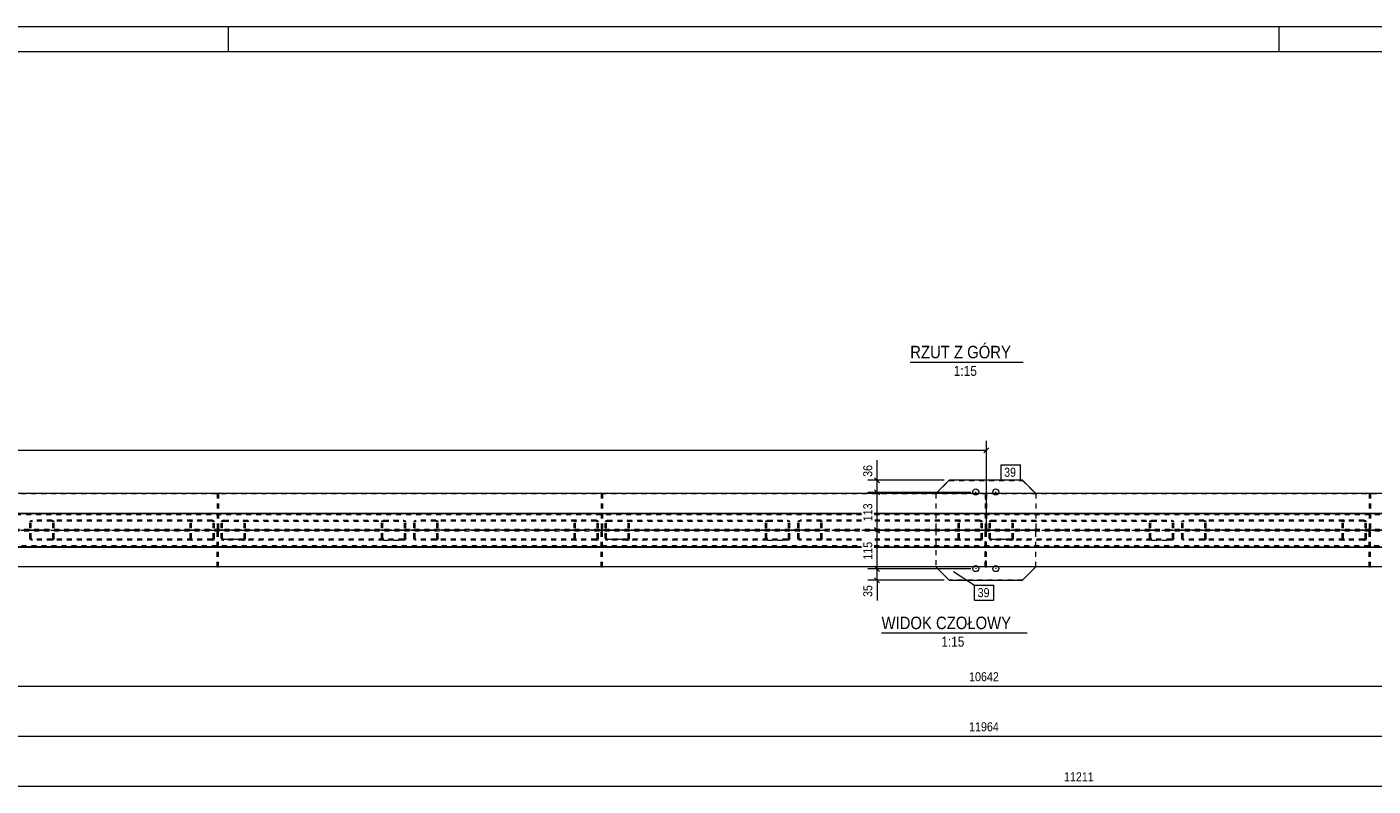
# Model space of a CAD drawing. Header units: millimetres. Extents: x 0 to 914, y 0 to 610.
# Tile 6 of 11: x 244 to 513, y 458 to 610. Entities that reach past the tile are written whole.
import ezdxf

# ---------------------------------------------------------------- set-up
doc = ezdxf.new("R2010")
doc.units = ezdxf.units.MM
for name, pattern in [('XKITLINE00', [0]), ('XKITLINE01', [4, 1, -1, 1, -1]), ('XKITLINE03', [6, 3, -1, 1, -1])]:
    doc.linetypes.add(name, pattern=pattern)
for name, color, linetype, lineweight in [('Arkusz rysunku', 3, 'Continuous', 0), ('Element', 2, 'Continuous', 0), ('Inny typ obiektu', 7, 'Continuous', 0), ('Wymiar', 4, 'Continuous', 0), ('Znak elementu', 2, 'Continuous', 0), ('Śruba', 3, 'Continuous', 0)]:
    doc.layers.add(name, color=color, linetype=linetype, lineweight=lineweight)
doc.styles.add('ARIAL', font='ARIAL.TTF')

msp = doc.modelspace()

# ---------------------------------------------------------------- linework, layer by layer
at = {"layer": 'Arkusz rysunku', "linetype": 'XKITLINE00', "lineweight": 0}
for p, q in [((914, 610), (0, 610)), ((284, 605), (284, 610)), ((494, 605), (494, 610)), ((909, 605), (5, 605))]:
    msp.add_line(p, q, dxfattribs=at)
at = {"layer": 'Element', "linetype": 'XKITLINE00', "lineweight": 0}
for p, q in [((425.37, 516.72), (428.03, 519.37)), ((442.69, 519.37), (428.03, 519.37)), ((445.35, 516.72), (442.69, 519.37)), ((834.16, 516.72), (36.56, 516.72)), ((36.56, 512.72), (410.5, 512.72)), ((410.5, 512.71), (36.56, 512.71)), ((413.02, 512.72), (834.16, 512.72)), ((834.16, 512.71), (413.02, 512.71)), ((36.56, 506.04), (410.5, 506.04)), ((36.56, 506.03), (410.5, 506.03)), ((413.02, 506.04), (834.16, 506.04)), ((413.02, 506.03), (834.16, 506.03)), ((834.16, 502.04), (36.56, 502.04)), ((425.37, 502.04), (428.03, 499.38)), ((445.35, 502.04), (442.69, 499.38)), ((428.03, 499.38), (442.69, 499.38))]:
    msp.add_line(p, q, dxfattribs=at)
at = {"layer": 'Element', "linetype": 'XKITLINE01', "lineweight": 0}
for p, q in [((428.03, 519.34), (428.03, 519.37)), ((442.69, 519.34), (442.69, 519.37)), ((36.56, 516.71), (834.16, 516.71)), ((281.72, 516.71), (281.72, 509.54)), ((281.72, 516.71), (281.98, 516.71)), ((281.98, 516.71), (281.98, 509.54)), ((358.47, 516.71), (358.47, 509.54)), ((358.47, 516.71), (358.74, 516.71)), ((358.74, 516.71), (358.74, 509.54)), ((425.36, 516.67), (428.03, 519.34)), ((425.36, 516.71), (425.37, 516.72)), ((425.36, 516.71), (425.36, 509.38)), ((428.03, 519.34), (442.69, 519.34)), ((435.23, 516.71), (435.23, 509.54)), ((435.23, 516.71), (435.49, 516.71)), ((435.49, 516.71), (435.23, 516.71)), ((435.23, 516.71), (435.23, 509.54)), ((435.49, 516.71), (435.49, 509.54)), ((435.49, 509.54), (435.49, 516.71)), ((442.69, 519.34), (445.36, 516.67)), ((445.36, 516.71), (445.35, 516.72)), ((445.36, 516.71), (445.36, 509.38)), ((511.98, 516.71), (511.98, 509.54)), ((511.98, 516.71), (512.25, 516.71)), ((512.25, 516.71), (512.25, 509.54)), ((435.49, 515.55), (435.23, 515.55)), ((410.5, 512.71), (36.56, 512.71)), ((410.5, 512.71), (80.62, 512.71)), ((410.5, 512.45), (80.62, 512.45)), ((244.42, 511.26), (244.58, 511.35)), ((244.58, 511.35), (244.77, 511.38)), ((280.69, 511.38), (244.77, 511.38)), ((248.64, 511.38), (248.83, 511.35)), ((248.83, 511.35), (248.99, 511.26)), ((276.63, 511.35), (276.47, 511.26)), ((276.81, 511.38), (276.63, 511.35)), ((280.88, 511.35), (280.69, 511.38)), ((281.03, 511.26), (280.88, 511.35)), ((281.98, 512.71), (281.72, 512.71)), ((281.98, 512.71), (281.72, 512.71)), ((282.83, 511.35), (282.67, 511.26)), ((283.02, 511.38), (282.83, 511.35)), ((283.02, 511.38), (286.9, 511.38)), ((286.9, 511.38), (318.94, 511.38)), ((287.08, 511.35), (286.9, 511.38)), ((287.24, 511.26), (287.08, 511.35)), ((314.72, 511.26), (314.88, 511.35)), ((314.88, 511.35), (315.06, 511.38)), ((315.06, 511.38), (318.94, 511.38)), ((318.94, 511.38), (319.13, 511.35)), ((319.13, 511.35), (319.28, 511.26)), ((321.18, 511.26), (321.34, 511.35)), ((321.34, 511.35), (321.52, 511.38)), ((357.45, 511.38), (321.52, 511.38)), ((325.4, 511.38), (325.59, 511.35)), ((325.59, 511.35), (325.74, 511.26)), ((353.38, 511.35), (353.23, 511.26)), ((353.57, 511.38), (353.38, 511.35)), ((357.63, 511.35), (357.45, 511.38)), ((357.79, 511.26), (357.63, 511.35)), ((358.74, 512.71), (358.47, 512.71)), ((358.74, 512.71), (358.47, 512.71)), ((359.59, 511.35), (359.43, 511.26)), ((359.77, 511.38), (359.59, 511.35)), ((359.77, 511.38), (363.65, 511.38)), ((363.65, 511.38), (395.7, 511.38)), ((363.84, 511.35), (363.65, 511.38)), ((363.99, 511.26), (363.84, 511.35)), ((391.48, 511.26), (391.63, 511.35)), ((391.63, 511.35), (391.82, 511.38)), ((391.82, 511.38), (395.7, 511.38)), ((395.7, 511.38), (395.88, 511.35)), ((395.88, 511.35), (396.04, 511.26)), ((397.93, 511.26), (398.09, 511.35)), ((398.09, 511.35), (398.28, 511.38)), ((410.5, 511.38), (398.28, 511.38)), ((402.15, 511.38), (402.34, 511.35)), ((402.34, 511.35), (402.5, 511.26)), ((790.1, 512.71), (413.02, 512.71)), ((834.16, 512.71), (413.02, 512.71)), ((790.1, 512.45), (413.02, 512.45)), ((434.2, 511.38), (413.02, 511.38)), ((430.14, 511.35), (429.98, 511.26)), ((430.32, 511.38), (430.14, 511.35)), ((434.39, 511.35), (434.2, 511.38)), ((434.54, 511.26), (434.39, 511.35)), ((435.49, 512.71), (435.23, 512.71)), ((435.49, 512.71), (435.23, 512.71)), ((435.23, 512.71), (435.49, 512.71)), ((435.23, 512.71), (435.49, 512.71)), ((435.23, 512.71), (435.49, 512.71)), ((435.23, 512.71), (435.49, 512.71)), ((436.34, 511.35), (436.18, 511.26)), ((436.53, 511.38), (436.34, 511.35)), ((436.53, 511.38), (440.4, 511.38)), ((440.4, 511.38), (472.45, 511.38)), ((440.59, 511.35), (440.4, 511.38)), ((440.75, 511.26), (440.59, 511.35)), ((468.23, 511.26), (468.39, 511.35)), ((468.39, 511.35), (468.57, 511.38)), ((468.57, 511.38), (472.45, 511.38)), ((472.45, 511.38), (472.64, 511.35)), ((472.64, 511.35), (472.79, 511.26)), ((474.69, 511.26), (474.85, 511.35)), ((474.85, 511.35), (475.03, 511.38)), ((510.96, 511.38), (475.03, 511.38)), ((478.91, 511.38), (479.09, 511.35)), ((479.09, 511.35), (479.25, 511.26)), ((506.89, 511.35), (506.74, 511.26)), ((507.08, 511.38), (506.89, 511.35)), ((511.14, 511.35), (510.96, 511.38)), ((511.3, 511.26), (511.14, 511.35)), ((512.25, 512.71), (511.98, 512.71)), ((512.25, 512.71), (511.98, 512.71)), ((834.16, 509.54), (36.56, 509.54)), ((834.16, 509.21), (36.56, 509.21)), ((244.28, 510.98), (244.32, 511.13)), ((244.28, 507.78), (244.28, 510.98)), ((244.32, 511.13), (244.42, 511.26)), ((244.54, 511.06), (244.53, 510.98)), ((244.53, 507.78), (244.53, 510.98)), ((244.6, 511.12), (244.54, 511.06)), ((244.67, 511.16), (244.6, 511.12)), ((244.77, 511.18), (244.67, 511.16)), ((280.69, 511.18), (244.77, 511.18)), ((248.74, 511.16), (248.64, 511.18)), ((248.82, 511.12), (248.74, 511.16)), ((248.87, 511.06), (248.82, 511.12)), ((248.89, 510.98), (248.87, 511.06)), ((248.89, 507.78), (248.89, 510.98)), ((248.99, 511.26), (249.09, 511.13)), ((249.09, 511.13), (249.13, 510.98)), ((249.13, 507.78), (249.13, 510.98)), ((276.37, 511.13), (276.33, 510.98)), ((276.33, 507.78), (276.33, 510.98)), ((276.47, 511.26), (276.37, 511.13)), ((276.57, 510.98), (276.59, 511.06)), ((276.57, 507.78), (276.57, 510.98)), ((276.59, 511.06), (276.64, 511.12)), ((276.64, 511.12), (276.72, 511.16)), ((276.72, 511.16), (276.81, 511.18)), ((280.69, 511.18), (280.78, 511.16)), ((280.78, 511.16), (280.86, 511.12)), ((280.86, 511.12), (280.92, 511.06)), ((280.92, 511.06), (280.93, 510.98)), ((280.93, 507.78), (280.93, 510.98)), ((281.14, 511.13), (281.03, 511.26)), ((281.18, 510.98), (281.14, 511.13)), ((281.18, 507.78), (281.18, 510.98)), ((281.98, 510.54), (281.72, 510.54)), ((281.98, 509.54), (281.72, 509.54)), ((281.72, 502.05), (281.72, 509.21)), ((281.72, 509.21), (281.98, 509.21)), ((281.98, 502.05), (281.98, 509.21)), ((282.57, 511.13), (282.53, 510.98)), ((282.53, 507.78), (282.53, 510.98)), ((282.67, 511.26), (282.57, 511.13)), ((282.78, 510.98), (282.79, 511.06)), ((282.78, 507.78), (282.78, 510.98)), ((282.79, 511.06), (282.85, 511.12)), ((282.85, 511.12), (282.92, 511.17)), ((282.92, 511.17), (283.02, 511.18)), ((283.02, 511.18), (315.06, 511.18)), ((283.02, 511.18), (286.9, 511.18)), ((286.9, 511.18), (286.99, 511.17)), ((286.99, 511.17), (287.07, 511.12)), ((287.07, 511.12), (287.12, 511.06)), ((287.12, 511.06), (287.14, 510.98)), ((287.14, 507.78), (287.14, 510.98)), ((287.34, 511.13), (287.24, 511.26)), ((287.38, 510.98), (287.34, 511.13)), ((287.38, 507.78), (287.38, 510.98)), ((314.58, 510.98), (314.62, 511.13)), ((314.58, 507.78), (314.58, 510.98)), ((314.62, 511.13), (314.72, 511.26)), ((314.84, 511.06), (314.82, 510.98)), ((314.82, 507.78), (314.82, 510.98)), ((314.89, 511.12), (314.84, 511.06)), ((314.97, 511.16), (314.89, 511.12)), ((315.06, 511.18), (314.97, 511.16)), ((315.06, 511.18), (318.94, 511.18)), ((319.03, 511.16), (318.94, 511.18)), ((319.11, 511.12), (319.03, 511.16)), ((319.17, 511.06), (319.11, 511.12)), ((319.18, 510.98), (319.17, 511.06)), ((319.18, 507.78), (319.18, 510.98)), ((319.28, 511.26), (319.39, 511.13)), ((319.39, 511.13), (319.43, 510.98)), ((319.43, 507.78), (319.43, 510.98)), ((321.04, 510.98), (321.07, 511.13)), ((321.04, 507.78), (321.04, 510.98)), ((321.07, 511.13), (321.18, 511.26)), ((321.3, 511.06), (321.28, 510.98)), ((321.28, 507.78), (321.28, 510.98)), ((321.35, 511.12), (321.3, 511.06)), ((321.43, 511.16), (321.35, 511.12)), ((321.52, 511.18), (321.43, 511.16)), ((357.45, 511.18), (321.52, 511.18)), ((325.49, 511.16), (325.4, 511.18)), ((325.57, 511.12), (325.49, 511.16)), ((325.62, 511.06), (325.57, 511.12)), ((325.64, 510.98), (325.62, 511.06)), ((325.64, 507.78), (325.64, 510.98)), ((325.74, 511.26), (325.85, 511.13)), ((325.85, 511.13), (325.88, 510.98)), ((325.88, 507.78), (325.88, 510.98)), ((353.12, 511.13), (353.08, 510.98)), ((353.08, 507.78), (353.08, 510.98)), ((353.23, 511.26), (353.12, 511.13)), ((353.33, 510.98), (353.35, 511.06)), ((353.33, 507.78), (353.33, 510.98)), ((353.35, 511.06), (353.4, 511.12)), ((353.4, 511.12), (353.48, 511.16)), ((353.48, 511.16), (353.57, 511.18)), ((357.45, 511.18), (357.54, 511.16)), ((357.54, 511.16), (357.62, 511.12)), ((357.62, 511.12), (357.67, 511.06)), ((357.67, 511.06), (357.69, 510.98)), ((357.69, 507.78), (357.69, 510.98)), ((357.89, 511.13), (357.79, 511.26)), ((357.93, 510.98), (357.89, 511.13)), ((357.93, 507.78), (357.93, 510.98)), ((358.74, 510.54), (358.47, 510.54)), ((358.74, 509.54), (358.47, 509.54)), ((358.47, 502.05), (358.47, 509.21)), ((358.47, 509.21), (358.74, 509.21)), ((358.74, 502.05), (358.74, 509.21)), ((359.32, 511.13), (359.29, 510.98)), ((359.29, 507.78), (359.29, 510.98)), ((359.43, 511.26), (359.32, 511.13)), ((359.53, 510.98), (359.55, 511.06)), ((359.53, 507.78), (359.53, 510.98)), ((359.55, 511.06), (359.6, 511.12)), ((359.6, 511.12), (359.68, 511.17)), ((359.68, 511.17), (359.77, 511.18)), ((359.77, 511.18), (391.82, 511.18)), ((359.77, 511.18), (363.65, 511.18)), ((363.65, 511.18), (363.74, 511.17)), ((363.74, 511.17), (363.82, 511.12)), ((363.82, 511.12), (363.87, 511.06)), ((363.87, 511.06), (363.89, 510.98)), ((363.89, 507.78), (363.89, 510.98)), ((364.1, 511.13), (363.99, 511.26)), ((364.13, 510.98), (364.1, 511.13)), ((364.13, 507.78), (364.13, 510.98)), ((391.33, 510.98), (391.37, 511.13)), ((391.33, 507.78), (391.33, 510.98)), ((391.37, 511.13), (391.48, 511.26)), ((391.6, 511.06), (391.58, 510.98)), ((391.58, 507.78), (391.58, 510.98)), ((391.65, 511.12), (391.6, 511.06)), ((391.73, 511.16), (391.65, 511.12)), ((391.82, 511.18), (391.73, 511.16)), ((391.82, 511.18), (395.7, 511.18)), ((395.79, 511.16), (395.7, 511.18)), ((395.87, 511.12), (395.79, 511.16)), ((395.92, 511.06), (395.87, 511.12)), ((395.94, 510.98), (395.92, 511.06)), ((395.94, 507.78), (395.94, 510.98)), ((396.04, 511.26), (396.14, 511.13)), ((396.14, 511.13), (396.18, 510.98)), ((396.18, 507.78), (396.18, 510.98)), ((397.79, 510.98), (397.83, 511.13)), ((397.79, 507.78), (397.79, 510.98)), ((397.83, 511.13), (397.93, 511.26)), ((398.05, 511.06), (398.03, 510.98)), ((398.03, 507.78), (398.03, 510.98)), ((398.11, 511.12), (398.05, 511.06)), ((398.18, 511.16), (398.11, 511.12)), ((398.28, 511.18), (398.18, 511.16)), ((410.5, 511.18), (398.28, 511.18)), ((402.25, 511.16), (402.15, 511.18)), ((402.33, 511.12), (402.25, 511.16)), ((402.38, 511.06), (402.33, 511.12)), ((402.4, 510.98), (402.38, 511.06)), ((402.4, 507.78), (402.4, 510.98)), ((402.5, 511.26), (402.6, 511.13)), ((402.6, 511.13), (402.64, 510.98)), ((402.64, 507.78), (402.64, 510.98)), ((434.2, 511.18), (413.02, 511.18)), ((425.36, 509.41), (445.36, 509.41)), ((445.36, 509.38), (425.36, 509.38)), ((425.36, 509.38), (425.36, 502.05)), ((425.36, 509.38), (445.36, 509.38)), ((445.36, 509.34), (425.36, 509.34)), ((429.88, 511.13), (429.84, 510.98)), ((429.84, 507.78), (429.84, 510.98)), ((429.98, 511.26), (429.88, 511.13)), ((430.08, 510.98), (430.1, 511.06)), ((430.08, 507.78), (430.08, 510.98)), ((430.1, 511.06), (430.15, 511.12)), ((430.15, 511.12), (430.23, 511.16)), ((430.23, 511.16), (430.32, 511.18)), ((434.2, 511.18), (434.29, 511.16)), ((434.29, 511.16), (434.37, 511.12)), ((434.37, 511.12), (434.43, 511.06)), ((434.43, 511.06), (434.44, 510.98)), ((434.44, 507.78), (434.44, 510.98)), ((434.65, 511.13), (434.54, 511.26)), ((434.69, 510.98), (434.65, 511.13)), ((434.69, 507.78), (434.69, 510.98)), ((435.49, 510.54), (435.23, 510.54)), ((435.49, 509.54), (435.23, 509.54)), ((435.49, 509.54), (435.23, 509.54)), ((435.23, 509.54), (435.49, 509.54)), ((435.23, 502.05), (435.23, 509.21)), ((435.23, 509.21), (435.49, 509.21)), ((435.23, 509.21), (435.23, 502.05)), ((435.49, 509.21), (435.23, 509.21)), ((435.23, 509.21), (435.49, 509.21)), ((435.49, 502.05), (435.49, 509.21)), ((435.49, 502.05), (435.49, 509.21)), ((436.08, 511.13), (436.04, 510.98)), ((436.04, 507.78), (436.04, 510.98)), ((436.18, 511.26), (436.08, 511.13)), ((436.28, 510.98), (436.3, 511.06)), ((436.28, 507.78), (436.28, 510.98)), ((436.3, 511.06), (436.36, 511.12)), ((436.36, 511.12), (436.43, 511.17)), ((436.43, 511.17), (436.53, 511.18)), ((436.53, 511.18), (468.57, 511.18)), ((436.53, 511.18), (440.4, 511.18)), ((440.4, 511.18), (440.5, 511.17)), ((440.5, 511.17), (440.58, 511.12)), ((440.58, 511.12), (440.63, 511.06)), ((440.63, 511.06), (440.65, 510.98)), ((440.65, 507.78), (440.65, 510.98)), ((440.85, 511.13), (440.75, 511.26)), ((440.89, 510.98), (440.85, 511.13)), ((440.89, 507.78), (440.89, 510.98)), ((445.36, 502.05), (445.36, 509.38)), ((468.09, 510.98), (468.13, 511.13)), ((468.09, 507.78), (468.09, 510.98)), ((468.13, 511.13), (468.23, 511.26)), ((468.35, 511.06), (468.33, 510.98)), ((468.33, 507.78), (468.33, 510.98)), ((468.4, 511.12), (468.35, 511.06)), ((468.48, 511.16), (468.4, 511.12)), ((468.57, 511.18), (468.48, 511.16)), ((468.57, 511.18), (472.45, 511.18)), ((472.54, 511.16), (472.45, 511.18)), ((472.62, 511.12), (472.54, 511.16)), ((472.68, 511.06), (472.62, 511.12)), ((472.69, 510.98), (472.68, 511.06)), ((472.69, 507.78), (472.69, 510.98)), ((472.79, 511.26), (472.9, 511.13)), ((472.9, 511.13), (472.94, 510.98)), ((472.94, 507.78), (472.94, 510.98)), ((474.55, 510.98), (474.58, 511.13)), ((474.55, 507.78), (474.55, 510.98)), ((474.58, 511.13), (474.69, 511.26)), ((474.81, 511.06), (474.79, 510.98)), ((474.79, 507.78), (474.79, 510.98)), ((474.86, 511.12), (474.81, 511.06)), ((474.94, 511.16), (474.86, 511.12)), ((475.03, 511.18), (474.94, 511.16)), ((510.96, 511.18), (475.03, 511.18)), ((479, 511.16), (478.91, 511.18)), ((479.08, 511.12), (479, 511.16)), ((479.13, 511.06), (479.08, 511.12)), ((479.15, 510.98), (479.13, 511.06)), ((479.15, 507.78), (479.15, 510.98)), ((479.25, 511.26), (479.36, 511.13)), ((479.36, 511.13), (479.39, 510.98)), ((479.39, 507.78), (479.39, 510.98)), ((506.63, 511.13), (506.59, 510.98)), ((506.59, 507.78), (506.59, 510.98)), ((506.74, 511.26), (506.63, 511.13)), ((506.84, 510.98), (506.85, 511.06)), ((506.84, 507.78), (506.84, 510.98)), ((506.85, 511.06), (506.91, 511.12)), ((506.91, 511.12), (506.99, 511.16)), ((506.99, 511.16), (507.08, 511.18)), ((510.96, 511.18), (511.05, 511.16)), ((511.05, 511.16), (511.13, 511.12)), ((511.13, 511.12), (511.18, 511.06)), ((511.18, 511.06), (511.2, 510.98)), ((511.2, 507.78), (511.2, 510.98)), ((511.4, 511.13), (511.3, 511.26)), ((511.44, 510.98), (511.4, 511.13)), ((511.44, 507.78), (511.44, 510.98)), ((512.25, 510.54), (511.98, 510.54)), ((512.25, 509.54), (511.98, 509.54)), ((511.98, 502.05), (511.98, 509.21)), ((511.98, 509.21), (512.25, 509.21)), ((512.25, 502.05), (512.25, 509.21)), ((36.56, 506.04), (410.5, 506.04)), ((80.62, 506.31), (410.5, 506.31)), ((410.5, 506.05), (80.62, 506.05)), ((244.32, 507.63), (244.28, 507.78)), ((244.42, 507.5), (244.32, 507.63)), ((244.58, 507.41), (244.42, 507.5)), ((244.53, 507.78), (244.54, 507.7)), ((244.54, 507.7), (244.6, 507.64)), ((244.77, 507.38), (244.58, 507.41)), ((244.6, 507.64), (244.67, 507.6)), ((244.67, 507.6), (244.77, 507.58)), ((280.69, 507.58), (244.77, 507.58)), ((280.69, 507.38), (244.77, 507.38)), ((248.64, 507.58), (248.74, 507.6)), ((248.83, 507.41), (248.64, 507.38)), ((248.74, 507.6), (248.82, 507.64)), ((248.82, 507.64), (248.87, 507.7)), ((248.99, 507.5), (248.83, 507.41)), ((248.87, 507.7), (248.89, 507.78)), ((249.09, 507.63), (248.99, 507.5)), ((249.13, 507.78), (249.09, 507.63)), ((276.33, 507.78), (276.37, 507.63)), ((276.37, 507.63), (276.47, 507.5)), ((276.47, 507.5), (276.63, 507.41)), ((276.59, 507.7), (276.57, 507.78)), ((276.64, 507.64), (276.59, 507.7)), ((276.63, 507.41), (276.81, 507.38)), ((276.72, 507.6), (276.64, 507.64)), ((276.81, 507.58), (276.72, 507.6)), ((280.78, 507.6), (280.69, 507.58)), ((280.69, 507.38), (280.88, 507.41)), ((280.86, 507.64), (280.78, 507.6)), ((280.92, 507.7), (280.86, 507.64)), ((280.88, 507.41), (281.03, 507.5)), ((280.93, 507.78), (280.92, 507.7)), ((281.03, 507.5), (281.14, 507.63)), ((281.14, 507.63), (281.18, 507.78)), ((281.98, 508.21), (281.72, 508.21)), ((281.98, 506.04), (281.72, 506.04)), ((281.98, 506.04), (281.72, 506.04)), ((282.53, 507.78), (282.57, 507.63)), ((282.57, 507.63), (282.67, 507.5)), ((282.67, 507.5), (282.83, 507.41)), ((282.79, 507.7), (282.78, 507.78)), ((282.85, 507.64), (282.79, 507.7)), ((282.83, 507.41), (283.02, 507.38)), ((282.92, 507.6), (282.85, 507.64)), ((283.02, 507.58), (282.92, 507.6)), ((315.06, 507.58), (283.02, 507.58)), ((283.02, 507.58), (286.9, 507.58)), ((286.9, 507.38), (283.02, 507.38)), ((286.99, 507.6), (286.9, 507.58)), ((286.9, 507.38), (287.08, 507.41)), ((318.94, 507.38), (286.9, 507.38)), ((287.07, 507.64), (286.99, 507.6)), ((287.12, 507.7), (287.07, 507.64)), ((287.08, 507.41), (287.24, 507.5)), ((287.14, 507.78), (287.12, 507.7)), ((287.24, 507.5), (287.34, 507.63)), ((287.34, 507.63), (287.38, 507.78)), ((314.62, 507.63), (314.58, 507.78)), ((314.72, 507.5), (314.62, 507.63)), ((314.88, 507.41), (314.72, 507.5)), ((314.82, 507.78), (314.84, 507.7)), ((314.84, 507.7), (314.89, 507.64)), ((315.06, 507.38), (314.88, 507.41)), ((314.89, 507.64), (314.97, 507.6)), ((314.97, 507.6), (315.06, 507.58)), ((318.94, 507.58), (315.06, 507.58)), ((315.06, 507.38), (318.94, 507.38)), ((318.94, 507.58), (319.03, 507.6)), ((319.13, 507.41), (318.94, 507.38)), ((319.03, 507.6), (319.11, 507.64)), ((319.11, 507.64), (319.17, 507.7)), ((319.28, 507.5), (319.13, 507.41)), ((319.17, 507.7), (319.18, 507.78)), ((319.39, 507.63), (319.28, 507.5)), ((319.43, 507.78), (319.39, 507.63)), ((321.07, 507.63), (321.04, 507.78)), ((321.18, 507.5), (321.07, 507.63)), ((321.34, 507.41), (321.18, 507.5)), ((321.28, 507.78), (321.3, 507.7)), ((321.3, 507.7), (321.35, 507.64)), ((321.52, 507.38), (321.34, 507.41)), ((321.35, 507.64), (321.43, 507.6)), ((321.43, 507.6), (321.52, 507.58)), ((357.45, 507.58), (321.52, 507.58)), ((357.45, 507.38), (321.52, 507.38)), ((325.4, 507.58), (325.49, 507.6)), ((325.59, 507.41), (325.4, 507.38)), ((325.49, 507.6), (325.57, 507.64)), ((325.57, 507.64), (325.62, 507.7)), ((325.74, 507.5), (325.59, 507.41)), ((325.62, 507.7), (325.64, 507.78)), ((325.85, 507.63), (325.74, 507.5)), ((325.88, 507.78), (325.85, 507.63)), ((353.08, 507.78), (353.12, 507.63)), ((353.12, 507.63), (353.23, 507.5)), ((353.23, 507.5), (353.38, 507.41)), ((353.35, 507.7), (353.33, 507.78)), ((353.4, 507.64), (353.35, 507.7)), ((353.38, 507.41), (353.57, 507.38)), ((353.48, 507.6), (353.4, 507.64)), ((353.57, 507.58), (353.48, 507.6)), ((357.54, 507.6), (357.45, 507.58)), ((357.45, 507.38), (357.63, 507.41)), ((357.62, 507.64), (357.54, 507.6)), ((357.67, 507.7), (357.62, 507.64)), ((357.63, 507.41), (357.79, 507.5)), ((357.69, 507.78), (357.67, 507.7)), ((357.79, 507.5), (357.89, 507.63)), ((357.89, 507.63), (357.93, 507.78)), ((358.74, 508.21), (358.47, 508.21)), ((358.74, 506.04), (358.47, 506.04)), ((358.74, 506.04), (358.47, 506.04)), ((359.29, 507.78), (359.32, 507.63)), ((359.32, 507.63), (359.43, 507.5)), ((359.43, 507.5), (359.59, 507.41)), ((359.55, 507.7), (359.53, 507.78)), ((359.6, 507.64), (359.55, 507.7)), ((359.59, 507.41), (359.77, 507.38)), ((359.68, 507.6), (359.6, 507.64)), ((359.77, 507.58), (359.68, 507.6)), ((391.82, 507.58), (359.77, 507.58)), ((359.77, 507.58), (363.65, 507.58)), ((363.65, 507.38), (359.77, 507.38)), ((363.74, 507.6), (363.65, 507.58)), ((363.65, 507.38), (363.84, 507.41)), ((395.7, 507.38), (363.65, 507.38)), ((363.82, 507.64), (363.74, 507.6)), ((363.87, 507.7), (363.82, 507.64)), ((363.84, 507.41), (363.99, 507.5)), ((363.89, 507.78), (363.87, 507.7)), ((363.99, 507.5), (364.1, 507.63)), ((364.1, 507.63), (364.13, 507.78)), ((391.37, 507.63), (391.33, 507.78)), ((391.48, 507.5), (391.37, 507.63)), ((391.63, 507.41), (391.48, 507.5)), ((391.58, 507.78), (391.6, 507.7)), ((391.6, 507.7), (391.65, 507.64)), ((391.82, 507.38), (391.63, 507.41)), ((391.65, 507.64), (391.73, 507.6)), ((391.73, 507.6), (391.82, 507.58)), ((395.7, 507.58), (391.82, 507.58)), ((391.82, 507.38), (395.7, 507.38)), ((395.7, 507.58), (395.79, 507.6)), ((395.88, 507.41), (395.7, 507.38)), ((395.79, 507.6), (395.87, 507.64)), ((395.87, 507.64), (395.92, 507.7)), ((396.04, 507.5), (395.88, 507.41)), ((395.92, 507.7), (395.94, 507.78)), ((396.14, 507.63), (396.04, 507.5)), ((396.18, 507.78), (396.14, 507.63)), ((397.83, 507.63), (397.79, 507.78)), ((397.93, 507.5), (397.83, 507.63)), ((398.09, 507.41), (397.93, 507.5)), ((398.03, 507.78), (398.05, 507.7)), ((398.05, 507.7), (398.11, 507.64)), ((398.28, 507.38), (398.09, 507.41)), ((398.11, 507.64), (398.18, 507.6)), ((398.18, 507.6), (398.28, 507.58)), ((410.5, 507.58), (398.28, 507.58)), ((410.5, 507.38), (398.28, 507.38)), ((402.15, 507.58), (402.25, 507.6)), ((402.34, 507.41), (402.15, 507.38)), ((402.25, 507.6), (402.33, 507.64)), ((402.33, 507.64), (402.38, 507.7)), ((402.5, 507.5), (402.34, 507.41)), ((402.38, 507.7), (402.4, 507.78)), ((402.6, 507.63), (402.5, 507.5)), ((402.64, 507.78), (402.6, 507.63)), ((434.2, 507.58), (413.02, 507.58)), ((434.2, 507.38), (413.02, 507.38)), ((413.02, 506.31), (790.1, 506.31)), ((790.1, 506.05), (413.02, 506.05)), ((413.02, 506.04), (834.16, 506.04)), ((429.84, 507.78), (429.88, 507.63)), ((429.88, 507.63), (429.98, 507.5)), ((429.98, 507.5), (430.14, 507.41)), ((430.1, 507.7), (430.08, 507.78)), ((430.15, 507.64), (430.1, 507.7)), ((430.14, 507.41), (430.32, 507.38)), ((430.23, 507.6), (430.15, 507.64)), ((430.32, 507.58), (430.23, 507.6)), ((434.29, 507.6), (434.2, 507.58)), ((434.2, 507.38), (434.39, 507.41)), ((434.37, 507.64), (434.29, 507.6)), ((434.43, 507.7), (434.37, 507.64)), ((434.39, 507.41), (434.54, 507.5)), ((434.44, 507.78), (434.43, 507.7)), ((434.54, 507.5), (434.65, 507.63)), ((434.65, 507.63), (434.69, 507.78)), ((435.49, 508.21), (435.23, 508.21)), ((435.49, 506.04), (435.23, 506.04)), ((435.49, 506.04), (435.23, 506.04)), ((435.23, 506.04), (435.49, 506.04)), ((435.23, 506.04), (435.49, 506.04)), ((435.23, 506.04), (435.49, 506.04)), ((435.23, 506.04), (435.49, 506.04)), ((436.04, 507.78), (436.08, 507.63)), ((436.08, 507.63), (436.18, 507.5)), ((436.18, 507.5), (436.34, 507.41)), ((436.3, 507.7), (436.28, 507.78)), ((436.36, 507.64), (436.3, 507.7)), ((436.34, 507.41), (436.53, 507.38)), ((436.43, 507.6), (436.36, 507.64)), ((436.53, 507.58), (436.43, 507.6)), ((468.57, 507.58), (436.53, 507.58)), ((436.53, 507.58), (440.4, 507.58)), ((440.4, 507.38), (436.53, 507.38)), ((440.5, 507.6), (440.4, 507.58)), ((440.4, 507.38), (440.59, 507.41)), ((472.45, 507.38), (440.4, 507.38)), ((440.58, 507.64), (440.5, 507.6)), ((440.63, 507.7), (440.58, 507.64)), ((440.59, 507.41), (440.75, 507.5)), ((440.65, 507.78), (440.63, 507.7)), ((440.75, 507.5), (440.85, 507.63)), ((440.85, 507.63), (440.89, 507.78)), ((468.13, 507.63), (468.09, 507.78)), ((468.23, 507.5), (468.13, 507.63)), ((468.39, 507.41), (468.23, 507.5)), ((468.33, 507.78), (468.35, 507.7)), ((468.35, 507.7), (468.4, 507.64)), ((468.57, 507.38), (468.39, 507.41)), ((468.4, 507.64), (468.48, 507.6)), ((468.48, 507.6), (468.57, 507.58)), ((472.45, 507.58), (468.57, 507.58)), ((468.57, 507.38), (472.45, 507.38)), ((472.45, 507.58), (472.54, 507.6)), ((472.64, 507.41), (472.45, 507.38)), ((472.54, 507.6), (472.62, 507.64)), ((472.62, 507.64), (472.68, 507.7)), ((472.79, 507.5), (472.64, 507.41)), ((472.68, 507.7), (472.69, 507.78)), ((472.9, 507.63), (472.79, 507.5)), ((472.94, 507.78), (472.9, 507.63)), ((474.58, 507.63), (474.55, 507.78)), ((474.69, 507.5), (474.58, 507.63)), ((474.85, 507.41), (474.69, 507.5)), ((474.79, 507.78), (474.81, 507.7)), ((474.81, 507.7), (474.86, 507.64)), ((475.03, 507.38), (474.85, 507.41)), ((474.86, 507.64), (474.94, 507.6)), ((474.94, 507.6), (475.03, 507.58)), ((510.96, 507.58), (475.03, 507.58)), ((510.96, 507.38), (475.03, 507.38)), ((478.91, 507.58), (479, 507.6)), ((479.09, 507.41), (478.91, 507.38)), ((479, 507.6), (479.08, 507.64)), ((479.08, 507.64), (479.13, 507.7)), ((479.25, 507.5), (479.09, 507.41)), ((479.13, 507.7), (479.15, 507.78)), ((479.36, 507.63), (479.25, 507.5)), ((479.39, 507.78), (479.36, 507.63)), ((506.59, 507.78), (506.63, 507.63)), ((506.63, 507.63), (506.74, 507.5)), ((506.74, 507.5), (506.89, 507.41)), ((506.85, 507.7), (506.84, 507.78)), ((506.91, 507.64), (506.85, 507.7)), ((506.89, 507.41), (507.08, 507.38)), ((506.99, 507.6), (506.91, 507.64)), ((507.08, 507.58), (506.99, 507.6)), ((511.05, 507.6), (510.96, 507.58)), ((510.96, 507.38), (511.14, 507.41)), ((511.13, 507.64), (511.05, 507.6)), ((511.18, 507.7), (511.13, 507.64)), ((511.14, 507.41), (511.3, 507.5)), ((511.2, 507.78), (511.18, 507.7)), ((511.3, 507.5), (511.4, 507.63)), ((511.4, 507.63), (511.44, 507.78)), ((512.25, 508.21), (511.98, 508.21)), ((512.25, 506.04), (511.98, 506.04)), ((512.25, 506.04), (511.98, 506.04)), ((834.16, 502.05), (36.56, 502.05)), ((281.72, 502.05), (281.98, 502.05)), ((358.47, 502.05), (358.74, 502.05)), ((428.03, 499.42), (425.36, 502.08)), ((425.36, 502.05), (425.37, 502.04)), ((435.49, 503.2), (435.23, 503.2)), ((435.23, 502.05), (435.49, 502.05)), ((435.23, 502.05), (435.49, 502.05)), ((442.69, 499.42), (445.36, 502.08)), ((445.36, 502.05), (445.35, 502.04)), ((511.98, 502.05), (512.25, 502.05)), ((428.03, 499.38), (428.03, 499.42)), ((442.69, 499.42), (428.03, 499.42)), ((442.69, 499.38), (442.69, 499.42))]:
    msp.add_line(p, q, dxfattribs=at)
at = {"layer": 'Element', "linetype": 'XKITLINE03', "lineweight": 0}
for p, q in [((26.56, 509.38), (842.5, 509.38)), ((70.62, 509.38), (800.1, 509.38)), ((245.9, 509.38), (202.55, 509.38)), ((284.4, 509.38), (241.06, 509.38)), ((322.65, 509.38), (279.31, 509.38)), ((361.16, 509.38), (317.81, 509.38)), ((399.41, 509.38), (356.06, 509.38)), ((437.91, 509.38), (394.57, 509.38)), ((476.16, 509.38), (432.82, 509.38)), ((514.66, 509.38), (471.32, 509.38)), ((552.91, 509.38), (509.57, 509.38))]:
    msp.add_line(p, q, dxfattribs=at)
at = {"layer": 'Inny typ obiektu', "linetype": 'XKITLINE00', "lineweight": 0}
for p, q in [((420.26, 543), (442.86, 543)), ((414.52, 488.86), (443.6, 488.86))]:
    msp.add_line(p, q, dxfattribs=at)
at = {"layer": 'Wymiar', "linetype": 'XKITLINE00', "lineweight": 0}
for p, q in [((36.56, 525.38), (435.49, 525.38)), ((436, 525.89), (434.99, 524.87)), ((435.49, 510.21), (435.49, 527.24)), ((413.62, 519.37), (413.62, 523.39)), ((413.62, 519.37), (413.62, 523.39)), ((427.03, 519.37), (411.76, 519.37)), ((413.11, 519.88), (414.13, 518.86)), ((413.62, 516.96), (413.62, 519.37)), ((432.36, 516.96), (411.76, 516.96)), ((432.36, 516.96), (411.76, 516.96)), ((413.11, 517.47), (414.13, 516.45)), ((413.11, 517.47), (414.13, 516.45)), ((413.62, 509.41), (413.62, 516.96)), ((424.36, 509.41), (411.76, 509.41)), ((424.36, 509.34), (411.76, 509.34)), ((413.11, 509.92), (414.13, 508.9)), ((413.11, 509.85), (414.13, 508.83)), ((413.62, 501.67), (413.62, 509.34)), ((432.36, 501.67), (411.76, 501.67)), ((432.36, 501.67), (411.76, 501.67)), ((413.11, 502.17), (414.13, 501.16)), ((413.11, 502.17), (414.13, 501.16)), ((413.62, 499.38), (413.62, 501.67)), ((427.03, 499.38), (411.76, 499.38)), ((413.11, 499.89), (414.13, 498.87)), ((413.62, 499.38), (413.62, 495.36)), ((413.62, 499.38), (413.62, 495.36)), ((80.62, 478.24), (790.1, 478.24)), ((36.56, 468.24), (834.16, 468.24)), ((80.62, 458.24), (828.03, 458.24))]:
    msp.add_line(p, q, dxfattribs=at)
at = {"layer": 'Znak elementu', "linetype": 'XKITLINE00', "lineweight": 0}
for p, q in [((438.42, 522.47), (442.29, 522.47)), ((438.42, 519.47), (438.42, 522.47)), ((442.29, 519.47), (442.29, 522.47)), ((438.42, 519.47), (442.29, 519.47)), ((428.89, 501.16), (433.13, 498.41)), ((433.13, 498.41), (437, 498.41)), ((433.13, 495.41), (433.13, 498.41)), ((437, 495.41), (437, 498.41)), ((433.13, 495.41), (437, 495.41))]:
    msp.add_line(p, q, dxfattribs=at)
at = {"layer": 'Śruba', "linetype": 'XKITLINE00', "lineweight": 0}
for p, q in [((433.36, 516.96), (433.36, 517.06)), ((437.36, 516.96), (437.36, 517.06)), ((433.36, 501.79), (433.36, 501.69)), ((437.36, 501.79), (437.36, 501.69))]:
    msp.add_line(p, q, dxfattribs=at)
for centre in [(433.36, 517.04), (437.36, 517.04), (433.36, 501.71), (437.36, 501.71)]:
    msp.add_circle(centre, 0.6, dxfattribs=at)

# ---------------------------------------------------------------- texts
at = {"layer": 'Inny typ obiektu', "style": 'ARIAL', "width": 0.85}
for s, height, p in [('RZUT Z GÓRY', 2.5, (420.26, 543.75)), ('1:15', 2, (428.96, 540.25)), ('WIDOK CZOŁOWY', 2.5, (414.52, 489.61)), ('1:15', 2, (426.46, 486.11))]:
    msp.add_text(s, height=height, dxfattribs=at).set_placement(p)
at = {"layer": 'Wymiar', "style": 'ARIAL', "width": 0.85}
for s, p in [('36', (412.66, 520.05)), ('113', (412.66, 511.18)), ('115', (412.66, 503.5)), ('35', (412.66, 496.04))]:
    msp.add_text(s, height=1.8, rotation=90.0002, dxfattribs=at).set_placement(p)
for s, p in [('10642', (432.02, 479.2)), ('11964', (432.02, 469.2)), ('11211', (450.99, 459.2))]:
    msp.add_text(s, height=1.8, dxfattribs=at).set_placement(p)
at = {"layer": 'Znak elementu', "style": 'ARIAL', "width": 0.85}
for p in [(439.02, 520.07), (433.73, 496.01)]:
    msp.add_text('39', height=1.8, dxfattribs=at).set_placement(p)

doc.saveas('drawing.dxf')
